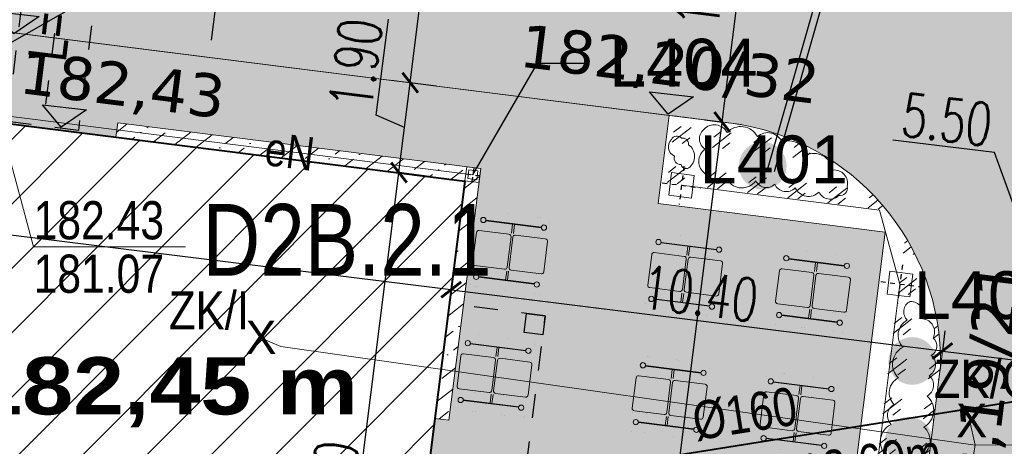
# Model space of a CAD drawing. Header units: millimetres. Extents: x 0 to 6566002, y 0 to 5716629.
# Tile 80 of 99: x 6564864 to 6564885, y 5715927 to 5715936. Entities that reach past the tile are written whole.
import ezdxf
from ezdxf import colors
from ezdxf.entities.mleader import LeaderData, LeaderLine
from ezdxf.enums import TextEntityAlignment as Align
from ezdxf.math import Vec2, Vec3

# ---------------------------------------------------------------- set-up
doc = ezdxf.new("R2010")
doc.units = ezdxf.units.MM
for name, pattern in [('01-linia 1 1', [1, 0.5, -0.5]), ('413-500', [1, 0.5, -0.5]), ('ACAD_ISO04W100', [30, 24, -3, 0, -3]), ('mapa_dcp_ost$0$L_0_03', [1, 0.5, -0.5])]:
    doc.linetypes.add(name, pattern=pattern)
for name, color, linetype, lineweight in [('!IS-KD_OPIS', 64, 'Continuous', 13), ('E-rys_sieci_nn_Amrest', 10, 'Continuous', 18), ('IS-KD', 64, 'kd_LINE', 40), ('MBC_budynki', 70, 'Continuous', 40), ('MBC_krawezniki', 42, 'Continuous', 20), ('MBC_obszary', 143, 'Continuous', 5), ('MBC_opisy_PZT', 255, 'Continuous', 13), ('MBC_oprawy_zew', 12, 'Continuous', 15), ('MBC_oprawy_zew_opisy', 12, 'Continuous', 15), ('MBC_symbole', 255, 'Continuous', 13), ('MBC_szraf', 143, 'Continuous', 15), ('MBC_sztafaz', 36, 'Continuous', 15), ('MBC_widok_gruba', 74, 'Continuous', 25), ('MBC_wymiar_ogolne', 133, 'Continuous', 13), ('pr_rzędne', 5, 'Continuous', 25), ('ps_obrzeze', 218, 'Continuous', 13), ('USUNIETE SIECI', 7, 'NIEIST_1', 5), ('WZ PRZEPUSTY_nawadnianie', 150, 'Continuous', 25), ('WZ_proj_krzewy', 94, 'Continuous', 20)]:
    doc.layers.add(name, color=color, linetype=linetype, lineweight=lineweight)
doc.layers.add('E-sieci_en_txt_GDDKiA', color=3, linetype='Continuous')
doc.layers.add('pr_plytki dla niewidomych', color=7, linetype='Continuous', lineweight=0, true_color=0x7f007f)
doc.styles.add('HB', font='isocpeui.ttf')
doc.styles.add('MtXpl_Arial_CE', font='arial.ttf')
doc.styles.add('MtXpl_Arial_Narrow', font='ARIALN.TTF')
doc.styles.add('SIMPLEX', font='simplex.shx', dxfattribs={"width": 0.7})
doc.styles.get("Standard").update_dxf_attribs({"font": 'arial.ttf'})
doc.styles.add('Style-Verdana', font='verdana.ttf')
doc.linetypes.add('kd_LINE', pattern='A,12.7,-5.08,["kd",HB,S=2.54,R=0,X=-3.5,Y=-1.27],-2.35', length=20.13)
doc.linetypes.add('NIEIST_1', pattern='A,20,-0.01,["X",Standard,S=5,R=0,X=-2.54,Y=-2.54],-0.01', length=20.02)
doc.dimstyles.new('maadST', dxfattribs={"dimscale": 0.0075, "dimtxt": 120, "dimasz": 1, "dimexe": 0.25, "dimexo": 100, "dimgap": 15, "dimtad": 1, "dimrnd": 0.1, "dimzin": 0, "dimdsep": 46, "dimtxsty": 'SIMPLEX', "dimblk": 'MaadTick', "dimcen": 0, "dimdle": 0.2, "dimclrd": 256, "dimclre": 256, "dimclrt": 256, "dimadec": 0, "dimazin": 0, "dimtfac": 1, "dimtmove": 1, "dimatfit": 3, "dimldrblk": 'INTEGRAL', "dimfxl": 1, "dimtolj": 1, "dimtzin": 0, "dimarcsym": 0})
pattern_1 = [(217.8154, (6564851.5972, 5715920.57143), (-0.841866, 0.1061225), [0.5, -0.7]), (217.8154, (6564851.38676, 5715920.59797), (-0.841866, 0.1061225), [0.2, -1]), (217.8154, (6564851.5707, 5715920.36097), (-0.841866, 0.1061225), [0.2, -1])]

# ---------------------------------------------------------------- blocks, each defined once
blk = doc.blocks.new('Stolik')
at = {"lineweight": 0}
h = blk.add_hatch(color=43, dxfattribs=at)
edge = h.paths.add_edge_path()
edge.add_line((959803.1, 513092.6), (959667.7, 513057.3))
edge.add_arc((959668.9, 513052.4), 5, 104.6264, 194.6264)
edge.add_line((959664.1, 513051.2), (959671.7, 513022.1))
edge.add_arc((959676.5, 513023.4), 5, 194.6264, 284.6264)
edge.add_line((959677.8, 513018.6), (959813.2, 513053.9))
edge.add_arc((959812, 513058.8), 5, 284.6264, 374.6264)
edge.add_line((959816.8, 513060), (959809.2, 513089.1))
edge.add_arc((959804.4, 513087.8), 5, 14.6264, 104.6264)
edge = h.paths.add_edge_path()
edge.add_line((959782.9, 513170), (959647.5, 513134.7))
edge.add_arc((959646.2, 513139.5), 5, 194.6264, 284.6264, ccw=False)
edge.add_line((959641.4, 513138.3), (959633.8, 513167.3))
edge.add_arc((959638.6, 513168.5), 5, 104.6264, 194.6264, ccw=False)
edge.add_line((959637.4, 513173.4), (959772.8, 513208.7))
edge.add_arc((959774.1, 513203.9), 5, 14.6264, 104.6264, ccw=False)
edge.add_line((959778.9, 513205.2), (959786.5, 513176.1))
edge.add_arc((959781.7, 513174.9), 5, -75.3736, 14.6264, ccw=False)
h = blk.add_hatch(color=43, dxfattribs=at)
edge = h.paths.add_edge_path()
edge.add_arc((959665.6, 513065), 5, 194.6264, 284.6264)
edge.add_line((959666.9, 513060.2), (959727.9, 513076.1))
edge.add_arc((959726.6, 513080.9), 5, 284.6264, 374.6264)
edge.add_line((959731.4, 513082.2), (959715.3, 513144.1))
edge.add_arc((959710.4, 513142.9), 5, 14.6264, 104.6264)
edge.add_line((959709.2, 513147.7), (959648.2, 513131.8))
edge.add_arc((959649.5, 513126.9), 5, 104.6264, 194.6264)
edge.add_line((959644.6, 513125.7), (959660.8, 513063.8))
edge = h.paths.add_edge_path()
edge.add_line((959741.4, 513079.6), (959802.4, 513095.5))
edge.add_arc((959801.1, 513100.4), 5, 284.6264, 374.6264)
edge.add_line((959805.9, 513101.6), (959789.8, 513163.6))
edge.add_arc((959784.9, 513162.3), 5, 14.6264, 104.6264)
edge.add_line((959783.7, 513167.1), (959722.7, 513151.2))
edge.add_arc((959724, 513146.4), 5, 104.6264, 194.6264)
edge.add_line((959719.1, 513145.1), (959735.3, 513083.2))
edge.add_arc((959740.1, 513084.5), 5, 194.6264, 284.6264)
at = {"color": 0, "lineweight": 0, "const_width": 0.01}
for points in [[(959782.9, 513170), (959647.5, 513134.7, -0.414214), (959641.4, 513138.3, 0), (959633.8, 513167.3, -0.414214), (959637.4, 513173.4), (959772.8, 513208.7, -0.414214), (959778.9, 513205.2), (959786.5, 513176.1, -0.414214), (959782.9, 513170)], [(959803.1, 513092.6), (959667.7, 513057.3, 0.414214), (959664.1, 513051.2, 0), (959671.7, 513022.1, 0.414214), (959677.8, 513018.6), (959813.2, 513053.9, 0.414214), (959816.8, 513060), (959809.2, 513089.1, 0.414214), (959803.1, 513092.6)]]:
    blk.add_lwpolyline(points, format="xyb", close=True, dxfattribs=at)
at = {"color": 0, "lineweight": 0, "ltscale": 10}
for points in [[(959653.5, 513156.9), (959766.7, 513186.5)], [(959653.7, 513155.9), (959767.1, 513185.5)], [(959708.5, 513170.2), (959713.3, 513151.9)], [(959712.3, 513171.2), (959717.1, 513152.9)], [(959683.5, 513041.8), (959796.9, 513071.4)], [(959683.8, 513040.8), (959797, 513070.4)], [(959738.3, 513056.1), (959733.5, 513074.4)], [(959742.1, 513057.1), (959737.3, 513075.5)]]:
    blk.add_lwpolyline(points, dxfattribs=at)
at = {"color": 0, "lineweight": 0}
for points in [[(959741.4, 513079.6), (959802.4, 513095.5, 0.414214), (959805.9, 513101.6), (959789.8, 513163.6, 0.414214), (959783.7, 513167.1), (959722.7, 513151.2, 0.414214), (959719.1, 513145.1), (959735.3, 513083.2, 0.414214), (959741.4, 513079.6)], [(959660.8, 513063.8, 0.414214), (959666.9, 513060.2), (959727.9, 513076.1, 0.414214), (959731.4, 513082.2), (959715.3, 513144.1, 0.414214), (959709.2, 513147.7), (959648.2, 513131.8, 0.414214), (959644.6, 513125.7), (959660.8, 513063.8)]]:
    blk.add_lwpolyline(points, format="xyb", dxfattribs=at)
at = {"color": 0, "lineweight": 0, "ltscale": 10}
for centre in [(959772.1, 513187.9), (959648.2, 513155.6), (959802.4, 513071.8), (959678.5, 513039.4)]:
    blk.add_circle(centre, 5.5, dxfattribs=at)
blk = doc.blocks.new('L404 Inground LED')
at = {"color": 0}
for points in [[(-41.25, -41.25), (0, -41.25), (0, 0), (-41.25, 0)], [(-33.75, -33.75), (-7.5, -33.75), (-7.5, -7.5), (-33.75, -7.5)]]:
    blk.add_lwpolyline(points, close=True, dxfattribs=at)
at = {"layer": 'Defpoints', "linetype": 'ACAD_ISO04W100', "ltscale": 0.1}
for p, q in [((-40.95, -20.625), (-0.3, -20.625)), ((-20.625, -0.3), (-20.625, -40.95))]:
    blk.add_line(p, q, dxfattribs=at)
blk = doc.blocks.new('L401 Patch 1100 top')
at = {"color": 0}
blk.add_lwpolyline([(-24, -24), (24, -24), (24, 24), (-24, 24)], close=True, dxfattribs=at)
at = {"layer": 'Defpoints', "linetype": 'ACAD_ISO04W100', "ltscale": 0.1}
for p, q in [((0, 40.65), (0, -40.65)), ((-40.65, 0), (40.65, 0))]:
    blk.add_line(p, q, dxfattribs=at)
blk = doc.blocks.new('_None')
blk = doc.blocks.new('MaadTick')
at = {"color": 0}
blk.add_line((0, -54.8), (0, 54.8), dxfattribs=at)
at = {"color": 0, "const_width": 7.5}
blk.add_lwpolyline([(25, 25), (-25, -25)], dxfattribs=at)
blk = doc.blocks.new('*D48')
at = {"layer": 'Defpoints', "color": 0, "transparency": 16777216}
for p in [(6564850.589, 5715935.202), (6564873.283, 5715932.372), (6564873, 5715930.097)]:
    blk.add_point(p, dxfattribs=at)
at = {"layer": 'MBC_wymiar_ogolne', "lineweight": -2, "transparency": 16777216}
for p, q in [((6564850.496, 5715934.458), (6564850.305, 5715932.925)), ((6564850.313, 5715932.926), (6564872.992, 5715930.098)), ((6564873.191, 5715931.628), (6564872.999, 5715930.095))]:
    blk.add_line(p, q, dxfattribs=at)
at = {"layer": 'MBC_wymiar_ogolne', "lineweight": -2, "transparency": 16777216, "xscale": 0.0075, "yscale": 0.0075, "zscale": 0.0075}
for p, rotation in [((6564850.305, 5715932.927), 172.8905592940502), ((6564873, 5715930.097), 352.8905592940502)]:
    blk.add_blockref('MaadTick', p, dxfattribs=dict(at, rotation=rotation))
at = {"layer": 'MBC_wymiar_ogolne', "transparency": 16777216, "insert": (6564861.722, 5715932.07), "char_height": 0.9, "attachment_point": 5, "rotation": 352.8906, "style": 'SIMPLEX'}
blk.add_mtext('\\A1;22.90', dxfattribs=at)
blk = doc.blocks.new('_Integral')
at = {"color": 0, "linetype": 'ByBlock', "lineweight": -2}
for centre, start, end in [((0.4, -0.1), 102, 168), ((-0.4, 0.1), 282, 348)]:
    blk.add_arc(centre, 0.454, start, end, dxfattribs=at)
blk = doc.blocks.new('*D49')
at = {"layer": 'Defpoints', "color": 0, "transparency": 16777216}
for p in [(6564873.283, 5715932.372), (6564883.296, 5715928.812), (6564883.257, 5715928.494)]:
    blk.add_point(p, dxfattribs=at)
at = {"layer": 'MBC_wymiar_ogolne', "lineweight": -2, "transparency": 16777216}
for p, q in [((6564873.191, 5715931.628), (6564872.999, 5715930.095)), ((6564873.007, 5715930.096), (6564883.289, 5715928.813)), ((6564883.349, 5715929.238), (6564883.297, 5715928.814))]:
    blk.add_line(p, q, dxfattribs=at)
at = {"layer": 'MBC_wymiar_ogolne', "lineweight": -2, "transparency": 16777216, "xscale": 0.0075, "yscale": 0.0075, "zscale": 0.0075}
for p, rotation in [((6564873, 5715930.097), 172.8905592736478), ((6564883.296, 5715928.812), 352.8905592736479)]:
    blk.add_blockref('MaadTick', p, dxfattribs=dict(at, rotation=rotation))
at = {"layer": 'MBC_wymiar_ogolne', "transparency": 16777216, "insert": (6564878.218, 5715930.013), "char_height": 0.9, "attachment_point": 5, "rotation": 352.8906, "style": 'SIMPLEX'}
blk.add_mtext('\\A1;10.40', dxfattribs=at)
blk = doc.blocks.new('*D50')
at = {"layer": 'Defpoints', "color": 0, "transparency": 16777216}
for p in [(6564883.257, 5715928.494), (6564888.745, 5715928.133), (6564888.457, 5715925.823)]:
    blk.add_point(p, dxfattribs=at)
at = {"layer": 'MBC_wymiar_ogolne', "lineweight": -2, "transparency": 16777216}
for p, q in [((6564884.385, 5715932.966), (6564882.256, 5715933.231)), ((6564886.021, 5715928.473), (6564884.385, 5715932.966)), ((6564883.349, 5715929.238), (6564883.297, 5715928.814)), ((6564883.304, 5715928.811), (6564888.738, 5715928.134)), ((6564888.55, 5715926.567), (6564888.746, 5715928.135))]:
    blk.add_line(p, q, dxfattribs=at)
at = {"layer": 'MBC_wymiar_ogolne', "lineweight": -2, "transparency": 16777216, "xscale": 0.0075, "yscale": 0.0075, "zscale": 0.0075}
for p, rotation in [((6564883.296, 5715928.812), 172.8905592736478), ((6564888.745, 5715928.133), 352.8905592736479)]:
    blk.add_blockref('MaadTick', p, dxfattribs=dict(at, rotation=rotation))
at = {"layer": 'MBC_wymiar_ogolne', "transparency": 16777216, "insert": (6564883.39, 5715933.656), "char_height": 0.9, "attachment_point": 5, "rotation": 352.8906, "style": 'SIMPLEX'}
blk.add_mtext('\\A1;5.50', dxfattribs=at)
blk = doc.blocks.new('*D52')
at = {"layer": 'Defpoints', "color": 0, "transparency": 16777216}
for p in [(6564871.905, 5715932.55), (6564873.284, 5715932.376), (6564871.542, 5715918.561)]:
    blk.add_point(p, dxfattribs=at)
at = {"layer": 'MBC_wymiar_ogolne', "lineweight": -2, "transparency": 16777216}
for p, q in [((6564870.164, 5715918.742), (6564871.904, 5715932.543)), ((6564872.54, 5715932.47), (6564871.903, 5715932.55)), ((6564870.798, 5715918.655), (6564870.161, 5715918.735))]:
    blk.add_line(p, q, dxfattribs=at)
at = {"layer": 'MBC_wymiar_ogolne', "lineweight": -2, "transparency": 16777216, "xscale": 0.0075, "yscale": 0.0075, "zscale": 0.0075}
for p, rotation in [((6564871.905, 5715932.55), 82.81540148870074), ((6564870.163, 5715918.735), 262.8154014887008)]:
    blk.add_blockref('MaadTick', p, dxfattribs=dict(at, rotation=rotation))
at = {"layer": 'MBC_wymiar_ogolne', "transparency": 16777216, "insert": (6564870.476, 5715925.713), "char_height": 0.9, "attachment_point": 5, "rotation": 82.8154, "style": 'SIMPLEX'}
blk.add_mtext('\\A1;13.90', dxfattribs=at)
blk = doc.blocks.new('*D53')
at = {"layer": 'Defpoints', "color": 0, "transparency": 16777216}
for p in [(6564872.142, 5715934.431), (6564873.431, 5715934.268), (6564873.284, 5715932.376)]:
    blk.add_point(p, dxfattribs=at)
at = {"layer": 'MBC_wymiar_ogolne', "lineweight": -2, "transparency": 16777216}
for p, q in [((6564871.431, 5715933.753), (6564871.684, 5715935.762)), ((6564871.906, 5715932.558), (6564872.141, 5715934.423)), ((6564872.687, 5715934.362), (6564872.14, 5715934.431)), ((6564872.023, 5715933.491), (6564871.431, 5715933.753)), ((6564872.54, 5715932.47), (6564871.903, 5715932.55))]:
    blk.add_line(p, q, dxfattribs=at)
at = {"layer": 'MBC_wymiar_ogolne', "lineweight": -2, "transparency": 16777216, "xscale": 0.0075, "yscale": 0.0075, "zscale": 0.0075}
for p, rotation in [((6564872.142, 5715934.431), 82.81540148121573), ((6564871.905, 5715932.55), 262.8154014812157)]:
    blk.add_blockref('MaadTick', p, dxfattribs=dict(at, rotation=rotation))
at = {"layer": 'MBC_wymiar_ogolne', "transparency": 16777216, "insert": (6564870.999, 5715934.828), "char_height": 0.9, "attachment_point": 5, "rotation": 82.8154, "style": 'SIMPLEX'}
blk.add_mtext('\\A1;1.90', dxfattribs=at)
blk = doc.blocks.new('*D54')
at = {"layer": 'Defpoints', "color": 0, "transparency": 16777216}
for p in [(6564872.892, 5715940.384), (6564873.661, 5715940.287), (6564873.431, 5715934.268)]:
    blk.add_point(p, dxfattribs=at)
at = {"layer": 'MBC_wymiar_ogolne', "lineweight": -2, "transparency": 16777216}
for p, q in [((6564872.143, 5715934.438), (6564872.891, 5715940.376)), ((6564872.917, 5715940.381), (6564872.89, 5715940.384)), ((6564872.687, 5715934.362), (6564872.14, 5715934.431))]:
    blk.add_line(p, q, dxfattribs=at)
at = {"layer": 'MBC_wymiar_ogolne', "lineweight": -2, "transparency": 16777216, "xscale": 0.0075, "yscale": 0.0075, "zscale": 0.0075}
for p, rotation in [((6564872.892, 5715940.384), 82.81540148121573), ((6564872.142, 5715934.431), 262.8154014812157)]:
    blk.add_blockref('MaadTick', p, dxfattribs=dict(at, rotation=rotation))
at = {"layer": 'MBC_wymiar_ogolne', "transparency": 16777216, "insert": (6564871.959, 5715937.478), "char_height": 0.9, "attachment_point": 5, "rotation": 82.8154, "style": 'SIMPLEX'}
blk.add_mtext('\\A1;6.00', dxfattribs=at)
blk = doc.blocks.new('*D92')
at = {"layer": 'Defpoints', "color": 0, "transparency": 16777216}
for p in [(6564877.569, 5715933.747), (6564878.679, 5715933.607), (6564875.837, 5715915.198)]:
    blk.add_point(p, dxfattribs=at)
at = {"layer": 'MBC_wymiar_ogolne', "lineweight": -2, "transparency": 16777216}
for p, q in [((6564876.351, 5715915.14), (6564878.678, 5715933.599)), ((6564878.313, 5715933.653), (6564878.681, 5715933.607)), ((6564876.581, 5715915.104), (6564876.352, 5715915.133))]:
    blk.add_line(p, q, dxfattribs=at)
at = {"layer": 'MBC_wymiar_ogolne', "lineweight": -2, "transparency": 16777216, "xscale": 0.0075, "yscale": 0.0075, "zscale": 0.0075}
for p, rotation in [((6564878.679, 5715933.607), 82.81540164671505), ((6564876.35, 5715915.133), 262.8154016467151)]:
    blk.add_blockref('MaadTick', p, dxfattribs=dict(at, rotation=rotation))
at = {"layer": 'MBC_wymiar_ogolne', "transparency": 16777216, "insert": (6564876.956, 5715924.44), "char_height": 0.9, "attachment_point": 5, "rotation": 82.8154, "style": 'SIMPLEX'}
blk.add_mtext('\\A1;18.60', dxfattribs=at)
blk = doc.blocks.new('*D93')
at = {"layer": 'Defpoints', "color": 0, "transparency": 16777216}
for p in [(6564880.955, 5715951.664), (6564882.744, 5715951.438), (6564877.569, 5715933.747)]:
    blk.add_point(p, dxfattribs=at)
at = {"layer": 'MBC_wymiar_ogolne', "lineweight": -2, "transparency": 16777216}
for p, q in [((6564878.68, 5715933.614), (6564880.954, 5715951.656)), ((6564882, 5715951.532), (6564880.953, 5715951.664)), ((6564878.313, 5715933.653), (6564878.681, 5715933.607))]:
    blk.add_line(p, q, dxfattribs=at)
at = {"layer": 'MBC_wymiar_ogolne', "lineweight": -2, "transparency": 16777216, "xscale": 0.0075, "yscale": 0.0075, "zscale": 0.0075}
for p, rotation in [((6564880.955, 5715951.664), 82.81540164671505), ((6564878.679, 5715933.607), 262.8154016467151)]:
    blk.add_blockref('MaadTick', p, dxfattribs=dict(at, rotation=rotation))
at = {"layer": 'MBC_wymiar_ogolne', "transparency": 16777216, "insert": (6564878.289, 5715936.799), "char_height": 0.9, "attachment_point": 5, "rotation": 82.8154, "style": 'SIMPLEX'}
blk.add_mtext('\\A1;18.20', dxfattribs=at)
blk = doc.blocks.new('*D99')
at = {"layer": 'Defpoints', "color": 0, "transparency": 16777216}
for p in [(6564877.88, 5715976.29), (6564861.043, 5715934.595), (6564864.443, 5715933.527)]:
    blk.add_point(p, dxfattribs=at)
at = {"layer": 'MBC_wymiar_ogolne', "lineweight": -2, "transparency": 16777216}
for p, q in [((6564874.477, 5715977.351), (6564861.045, 5715934.602)), ((6564877.164, 5715976.515), (6564874.477, 5715977.359)), ((6564863.728, 5715933.751), (6564861.041, 5715934.596))]:
    blk.add_line(p, q, dxfattribs=at)
at = {"layer": 'MBC_wymiar_ogolne', "lineweight": -2, "transparency": 16777216, "xscale": 0.0075, "yscale": 0.0075, "zscale": 0.0075}
for p, rotation in [((6564874.479, 5715977.359), 72.5568132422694), ((6564861.043, 5715934.595), 252.5568132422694)]:
    blk.add_blockref('MaadTick', p, dxfattribs=dict(at, rotation=rotation))
at = {"layer": 'MBC_wymiar_ogolne', "transparency": 16777216, "insert": (6564867.224, 5715956.145), "char_height": 0.9, "attachment_point": 5, "rotation": 72.5568, "style": 'SIMPLEX'}
blk.add_mtext('\\A1;44.80', dxfattribs=at)

msp = doc.modelspace()

# ---------------------------------------------------------------- hatches: boundary and pattern name
at = {"layer": 'MBC_szraf'}
h = msp.add_hatch(dxfattribs=at)
h.set_pattern_fill('GOST_GLASS', color=64, scale=0.1, angle=180)
h.set_pattern_definition(pattern_1)
h.paths.add_polyline_path([(6564879.763, 5715911.175), (6564879.481, 5715908.937), (6564891.437, 5715909.385), (6564891.628, 5715911), (6564886.668, 5715911.625), (6564886.504, 5715910.325)])
h.paths.add_polyline_path([(6564846.159, 5715915.411), (6564845.659, 5715911.442), (6564868.704, 5715908.537), (6564877.253, 5715908.854), (6564877.58, 5715911.45)])
edge = h.paths.add_edge_path()
edge.add_line((6564839.417, 5715917.894), (6564837.249, 5715920.687))
edge.add_line((6564837.249, 5715920.687), (6564839.5, 5715938.545))
edge.add_line((6564839.5, 5715938.545), (6564842.293, 5715940.713))
edge.add_line((6564842.293, 5715940.713), (6564843.356, 5715949.146))
edge.add_line((6564843.356, 5715949.146), (6564840.213, 5715949.543))
edge.add_arc((6564851.909, 5715940.301), 14.906, 141.6866, 144.249)
edge.add_line((6564839.811, 5715949.011), (6564835.241, 5715912.756))
edge.add_line((6564835.241, 5715912.756), (6564838.714, 5715912.318))
edge.add_line((6564838.714, 5715912.318), (6564839.417, 5715917.894))
edge = h.paths.add_edge_path()
edge.add_line((6564855.758, 5715947.583), (6564855.133, 5715942.622))
edge.add_arc((6564855.758, 5715947.583), 5, 262.8154, 352.8154)
edge.add_line((6564860.719, 5715946.958), (6564855.758, 5715947.583))
edge = h.paths.add_edge_path()
edge.add_arc((6564856.033, 5715949.766), 5, 13.9156, 82.8154)
edge.add_line((6564856.659, 5715954.727), (6564853.848, 5715955.081))
edge.add_arc((6564851.909, 5715940.301), 14.906, 82.5263, 121.066)
edge.add_line((6564844.217, 5715953.07), (6564860.887, 5715950.968))
at = {"layer": 'MBC_szraf', "true_color": 0x636466, "transparency": 33554687}
h = msp.add_hatch(dxfattribs=at)
h.set_pattern_fill('DOTS', color=251, scale=0.3)
edge = h.paths.add_edge_path()
edge.add_line((6564890.021, 5715938.225), (6564890.646, 5715943.185))
edge.add_line((6564890.646, 5715943.185), (6564890.921, 5715945.368))
edge.add_arc((6564895.882, 5715944.743), 5, 82.8154, 172.8154, ccw=False)
edge.add_line((6564896.507, 5715949.703), (6564887.889, 5715950.79))
edge.add_arc((6564887.82, 5715950.295), 0.5, -29.8834, 82.0755, ccw=False)
edge.add_arc((6564895.911, 5715944.735), 9.319, 145.2621, 172.7932)
edge.add_line((6564886.666, 5715945.904), (6564886.391, 5715943.722))
edge.add_arc((6564881.43, 5715944.347), 5, 262.8154, 352.8154, ccw=False)
edge.add_line((6564880.805, 5715939.386), (6564866.716, 5715941.162))
edge.add_line((6564866.716, 5715941.162), (6564864.335, 5715941.462))
edge.add_line((6564864.335, 5715941.462), (6564865.235, 5715948.606))
edge.add_arc((6564856.033, 5715949.766), 9.275, 352.8154, 380.2166)
edge.add_arc((6564865.206, 5715953.144), 0.5, 82.7802, 200.2166, ccw=False)
edge.add_line((6564865.269, 5715953.64), (6564856.659, 5715954.727))
edge.add_arc((6564856.033, 5715949.766), 5, -7.1846, 82.8154, ccw=False)
edge.add_line((6564860.994, 5715949.141), (6564860.719, 5715946.958))
edge.add_arc((6564855.758, 5715947.583), 5, 262.8154, 352.8154, ccw=False)
edge.add_line((6564855.133, 5715942.622), (6564842.731, 5715944.186))
edge.add_line((6564842.731, 5715944.186), (6564842.293, 5715940.713))
edge.add_line((6564842.293, 5715940.713), (6564839.417, 5715917.894))
edge.add_line((6564839.417, 5715917.894), (6564839.214, 5715916.287))
edge.add_line((6564839.214, 5715916.287), (6564846.159, 5715915.411))
edge.add_line((6564846.159, 5715915.411), (6564877.58, 5715911.45))
edge.add_line((6564877.58, 5715911.45), (6564879.763, 5715911.175))
edge.add_line((6564879.763, 5715911.175), (6564886.504, 5715910.325))
edge.add_line((6564886.504, 5715910.325), (6564886.668, 5715911.625))
edge.add_line((6564886.668, 5715911.625), (6564887.918, 5715921.547))
edge.add_line((6564887.918, 5715921.547), (6564888.031, 5715922.439))
edge.add_line((6564888.031, 5715922.439), (6564888.343, 5715924.92))
edge.add_line((6564888.343, 5715924.92), (6564888.457, 5715925.823))
edge.add_line((6564888.457, 5715925.823), (6564890.021, 5715938.225))
edge = h.paths.add_edge_path(flags=16)
edge.add_line((6564877.569, 5715933.747), (6564850.414, 5715937.17))
edge.add_arc((6564849.801, 5715932.158), 5.049, 83.0282, 166.577)
edge.add_line((6564844.89, 5715933.33), (6564844.062, 5715926.762))
edge.add_arc((6564851.503, 5715925.824), 7.5, 172.8154, 262.8154)
edge.add_line((6564850.565, 5715918.383), (6564876.53, 5715915.11))
edge.add_arc((6564877.155, 5715920.071), 5, 262.8154, 352.8154)
edge.add_line((6564882.116, 5715919.446), (6564883.257, 5715928.494))
edge.add_arc((6564878.209, 5715928.577), 5.049, 359.0538, 442.6026)
edge.add_arc((6564856.328, 5715760.048), 174.992, 82.60258, 83.02822)
edge = h.paths.add_edge_path()
edge.add_line((6564900.184, 5715949.24), (6564899.872, 5715946.76))
edge.add_arc((6564897.391, 5715947.072), 2.5, 352.8154, 442.8133)
edge.add_line((6564897.704, 5715949.553), (6564900.184, 5715949.24))
at = {"layer": 'MBC_szraf'}
h = msp.add_hatch(dxfattribs=at)
h.set_pattern_fill('GOST_GLASS', color=64, scale=0.1, angle=180)
edge = h.paths.add_edge_path()
edge.add_line((6564897.704, 5715949.553), (6564896.507, 5715949.703))
edge.add_arc((6564895.882, 5715944.743), 5, 82.8154, 167.0101)
edge.add_line((6564891.01, 5715945.867), (6564899.622, 5715944.781))
edge.add_line((6564899.622, 5715944.781), (6564899.872, 5715946.76))
edge.add_arc((6564897.391, 5715947.072), 2.5, 352.8154, 442.8154)
edge = h.paths.add_edge_path()
edge.add_line((6564886.391, 5715943.722), (6564881.43, 5715944.347))
edge.add_line((6564881.43, 5715944.347), (6564880.805, 5715939.386))
edge.add_arc((6564881.43, 5715944.347), 5, 262.8154, 352.8154)
h.paths.add_polyline_path([(6564888.457, 5715925.823), (6564888.343, 5715924.92), (6564893.304, 5715924.295), (6564893.418, 5715925.197)])
h.paths.add_polyline_path([(6564892.992, 5715921.814), (6564888.031, 5715922.439), (6564887.918, 5715921.547), (6564892.879, 5715920.921)])
at = {"layer": 'MBC_szraf', "transparency": 33554559}
h = msp.add_hatch(dxfattribs=at)
h.set_pattern_fill('AR-SAND', color=210, scale=0.01, angle=180)
h.set_pattern_definition([(217.5, (0, 0), (0.01600031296, -0.48941323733), [0, -0.38608, 0, -0.4318, 0, -0.41275]), (187.5, (0, 0), (-0.44952328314, -0.71682510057), [0, -0.20828, 0, -0.34798, 0, -0.13335]), (147.5, (0.3124, -4e-17), (-0.790992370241, -0.001437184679), [0, -0.127, 0, -0.4572, 0, -0.5969]), (137.5, (0.3124, -4e-17), (-0.76355645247, -0.222929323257), [0, -0.0635, 0, -0.29972, 0, -0.3429])])
h.paths.add_polyline_path([(6564881.43, 5715944.347), (6564867.143, 5715946.148), (6564866.518, 5715941.187), (6564880.805, 5715939.386)])
h.paths.add_polyline_path([(6564842.293, 5715940.713), (6564839.5, 5715938.545), (6564837.249, 5715920.687), (6564839.417, 5715917.894)])
h.paths.add_polyline_path([(6564855.758, 5715947.583), (6564843.356, 5715949.146), (6564842.731, 5715944.186), (6564855.133, 5715942.622)])
edge = h.paths.add_edge_path()
edge.add_line((6564852.894, 5715936.857), (6564850.414, 5715937.17))
edge.add_arc((6564849.801, 5715932.158), 5.049, 83.0282, 166.577)
edge.add_line((6564844.89, 5715933.33), (6564844.062, 5715926.762))
edge.add_arc((6564851.503, 5715925.824), 7.5, 172.8154, 262.8154)
edge.add_line((6564850.565, 5715918.383), (6564873.97, 5715915.433))
edge.add_line((6564873.97, 5715915.433), (6564871.803, 5715918.226))
edge.add_line((6564871.803, 5715918.226), (6564850.878, 5715920.864))
edge.add_arc((6564851.503, 5715925.824), 5, 172.8154, 262.8154, ccw=False)
edge.add_line((6564846.543, 5715926.45), (6564847.371, 5715933.018))
edge.add_arc((6564852.281, 5715931.846), 5.049, 83.0282, 166.577, ccw=False)
at = {"layer": 'MBC_szraf'}
h = msp.add_hatch(dxfattribs=at)
h.set_pattern_fill('GOST_GLASS', color=64, scale=0.1, angle=180)
h.set_pattern_definition(pattern_1)
edge = h.paths.add_edge_path()
edge.add_line((6564846.616, 5715924.767), (6564848.935, 5715924.475))
edge.add_line((6564848.935, 5715924.475), (6564849.391, 5715928.096))
edge.add_line((6564849.391, 5715928.096), (6564846.792, 5715928.424))
edge.add_line((6564846.792, 5715928.424), (6564846.543, 5715926.45))
edge.add_arc((6564851.503, 5715925.824), 5, 172.8154, 192.2056)
edge = h.paths.add_edge_path()
edge.add_line((6564850.329, 5715935.538), (6564849.804, 5715931.371))
edge.add_line((6564849.804, 5715931.371), (6564847.204, 5715931.698))
edge.add_line((6564847.204, 5715931.698), (6564847.371, 5715933.018))
edge.add_arc((6564852.281, 5715931.846), 5.049, 129.1148, 166.577, ccw=False)
edge.add_arc((6564852.281, 5715931.846), 5.049, 83.0282, 129.1148, ccw=False)
edge.add_line((6564852.894, 5715936.857), (6564863.515, 5715935.518))
edge.add_line((6564863.515, 5715935.518), (6564863.466, 5715935.131))
edge.add_line((6564863.466, 5715935.131), (6564857.171, 5715935.925))
edge.add_line((6564857.171, 5715935.925), (6564857.016, 5715934.695))
edge.add_line((6564857.016, 5715934.695), (6564850.329, 5715935.538))
edge = h.paths.add_edge_path()
edge.add_arc((6564878.209, 5715928.577), 5.049, -0.9462, 82.6026, ccw=False)
edge.add_line((6564883.257, 5715928.494), (6564882.893, 5715925.607))
edge.add_line((6564882.893, 5715925.607), (6564881.404, 5715925.795))
edge.add_line((6564881.404, 5715925.795), (6564882.099, 5715931.301))
edge.add_line((6564882.099, 5715931.301), (6564877.336, 5715931.901))
edge.add_line((6564877.336, 5715931.901), (6564877.569, 5715933.747))
edge.add_line((6564877.569, 5715933.747), (6564878.859, 5715933.584))
edge = h.paths.add_edge_path()
edge.add_line((6564882.58, 5715923.127), (6564881.092, 5715923.314))
edge.add_line((6564881.092, 5715923.314), (6564880.181, 5715916.091))
edge.add_arc((6564877.155, 5715920.071), 5, 307.2424, 352.8154)
edge.add_line((6564882.116, 5715919.446), (6564882.58, 5715923.127))
edge = h.paths.add_edge_path()
edge.add_line((6564878.047, 5715915.151), (6564878.488, 5715918.653))
edge.add_line((6564878.488, 5715918.653), (6564874.44, 5715919.163))
edge.add_line((6564874.44, 5715919.163), (6564873.97, 5715915.433))
edge.add_line((6564873.97, 5715915.433), (6564876.53, 5715915.11))
edge.add_arc((6564877.155, 5715920.071), 5, 262.8154, 280.273)
h = msp.add_hatch(dxfattribs=at)
h.set_pattern_fill('ANSI31', color=251, scale=0.3, angle=180)
h.paths.add_polyline_path([(6564857.276, 5715934.359), (6564857.431, 5715935.59), (6564863.131, 5715934.871), (6564862.98, 5715933.671), (6564873.283, 5715932.372), (6564871.542, 5715918.561), (6564851.749, 5715921.056), (6564852.131, 5715924.082), (6564849.233, 5715924.447), (6564850.589, 5715935.202)])
h = msp.add_hatch(dxfattribs=at)
h.set_pattern_fill('AR-SAND', color=12, scale=0.01, angle=180)
h.set_pattern_definition([(210.3154, (6564851.59722, 5715920.57143), (-0.0453345, -0.4875716), [0, -0.38608, 0, -0.4318, 0, -0.41275]), (180.3154, (6564851.5972, 5715920.57143), (-0.535645, -0.654977), [0, -0.20828, 0, -0.34798, 0, -0.13335]), (140.3154, (6564851.9072, 5715920.53236), (-0.7849615, 0.097501), [0, -0.127, 0, -0.4572, 0, -0.5969]), (130.3154, (6564851.9072, 5715920.53236), (-0.785442, -0.125684), [0, -0.0635, 0, -0.29972, 0, -0.3429])])
edge = h.paths.add_edge_path()
edge.add_line((6564877.569, 5715933.747), (6564863.515, 5715935.518))
edge.add_line((6564863.515, 5715935.518), (6564863.278, 5715933.633))
edge.add_line((6564863.278, 5715933.633), (6564865.974, 5715933.293))
edge.add_line((6564865.974, 5715933.293), (6564866.011, 5715933.591))
edge.add_line((6564866.011, 5715933.591), (6564873.619, 5715932.632))
edge.add_line((6564873.619, 5715932.632), (6564872.954, 5715927.364))
edge.add_line((6564872.954, 5715927.364), (6564872.657, 5715927.401))
edge.add_line((6564872.657, 5715927.401), (6564872.344, 5715924.921))
edge.add_line((6564872.344, 5715924.921), (6564872.642, 5715924.883))
edge.add_line((6564872.642, 5715924.883), (6564871.803, 5715918.226))
edge.add_line((6564871.803, 5715918.226), (6564873.97, 5715915.433))
edge.add_line((6564873.97, 5715915.433), (6564874.44, 5715919.163))
edge.add_line((6564874.44, 5715919.163), (6564878.488, 5715918.653))
edge.add_line((6564878.488, 5715918.653), (6564878.047, 5715915.151))
edge.add_arc((6564877.155, 5715920.071), 5, 280.273, 307.2424)
edge.add_line((6564880.181, 5715916.091), (6564881.092, 5715923.314))
edge.add_line((6564881.092, 5715923.314), (6564882.58, 5715923.127))
edge.add_line((6564882.58, 5715923.127), (6564882.893, 5715925.607))
edge.add_line((6564882.893, 5715925.607), (6564881.404, 5715925.795))
edge.add_line((6564881.404, 5715925.795), (6564882.099, 5715931.301))
edge.add_line((6564882.099, 5715931.301), (6564877.336, 5715931.901))
edge.add_line((6564877.336, 5715931.901), (6564877.569, 5715933.747))
at = {"layer": 'MBC_szraf', "true_color": 0xeba733}
h = msp.add_hatch(dxfattribs=at)
h.set_pattern_fill('ANSI36', color=40, scale=0.1, angle=180)
h.set_pattern_definition([(217.8154, (6564846.9008, 5715812.4801), (-0.2442729, -0.5914864), [0.79375, -0.15875, 0, -0.15875])])
h.paths.add_polyline_path([(6564872.657, 5715927.401), (6564872.954, 5715927.364), (6564873.619, 5715932.632), (6564866.011, 5715933.591), (6564865.974, 5715933.293), (6564873.283, 5715932.372)])
at = {"layer": 'WZ_proj_krzewy', "transparency": 33554534}
h = msp.add_hatch(color=63, dxfattribs=at)
h.dxf.hatch_style = 1
edge = h.paths.add_edge_path()
edge.add_arc((6564881.581, 5715920.214), 0.5, 0, 360)
edge = h.paths.add_edge_path()
edge.add_arc((6564881.839, 5715921.902), 0.5, 0, 360)
edge = h.paths.add_edge_path()
edge.add_arc((6564876.912, 5715917.872), 0.5, 0, 360)
edge = h.paths.add_edge_path()
edge.add_arc((6564882.591, 5715926.933), 0.5, 0, 360)
edge = h.paths.add_edge_path()
edge.add_arc((6564882.663, 5715928.604), 0.5, 0, 360)
edge = h.paths.add_edge_path()
edge.add_arc((6564879.53, 5715932.693), 0.5, 0, 360)
edge = h.paths.add_edge_path()
edge.add_arc((6564847.296, 5715927.961), 0.5, 0, 360)
edge = h.paths.add_edge_path()
edge.add_arc((6564848.962, 5715933.094), 0.5, 0, 360)
edge = h.paths.add_edge_path()
edge.add_arc((6564852.256, 5715935.966), 0.5, 0, 360)
edge = h.paths.add_edge_path()
edge.add_arc((6564850.636, 5715954.737), 0.27, 0, 360)
edge = h.paths.add_edge_path()
edge.add_arc((6564849.279, 5715954.524), 0.27, 0, 360)
edge = h.paths.add_edge_path()
edge.add_arc((6564847.873, 5715954.216), 0.27, 0, 360)
edge = h.paths.add_edge_path()
edge.add_arc((6564892.634, 5715946.919), 0.27, 0, 360)
edge = h.paths.add_edge_path()
edge.add_arc((6564891.831, 5715947.05), 0.27, 0, 360)
edge = h.paths.add_edge_path()
edge.add_arc((6564892.518, 5715947.816), 0.27, 0, 360)

# ---------------------------------------------------------------- linework, layer by layer
at = {"layer": '!IS-KD_OPIS'}
msp.add_lwpolyline([(6564863.55, 5715933.599), (6564864.249, 5715930.991), (6564867.435, 5715930.991)], dxfattribs=at)
at = {"layer": 'E-rys_sieci_nn_Amrest'}
for p, q in [((6564873.453, 5715932.504), (6564863.15, 5715933.803)), ((6564877.828, 5715932.283), (6564881.98, 5715931.759)), ((6564882.405, 5715930.214), (6564881.98, 5715931.759)), ((6564881.896, 5715926.176), (6564882.405, 5715930.214))]:
    msp.add_line(p, q, dxfattribs=at)
at = {"layer": 'IS-KD', "linetype": 'ByBlock', "ltscale": 0.3}
msp.add_lwpolyline([(6564872.456, 5715925.794), (6564885.316, 5715927.836)], dxfattribs=at)
at = {"layer": 'MBC_budynki'}
msp.add_lwpolyline([(6564857.276, 5715934.359), (6564857.431, 5715935.59), (6564863.131, 5715934.871), (6564862.98, 5715933.671), (6564873.283, 5715932.372), (6564871.542, 5715918.561), (6564851.749, 5715921.056), (6564852.131, 5715924.082), (6564849.233, 5715924.447), (6564850.589, 5715935.202)], close=True, dxfattribs=at)
at = {"layer": 'MBC_krawezniki', "color": 132, "true_color": 0x00cccc}
msp.add_lwpolyline([(6564863.515, 5715935.518), (6564866.211, 5715935.178)], dxfattribs=at)
at = {"layer": 'MBC_krawezniki'}
msp.add_lwpolyline([(6564882.893, 5715925.607), (6564883.257, 5715928.494, 0.381607), (6564878.859, 5715933.584), (6564866.211, 5715935.178)], format="xyb", dxfattribs=at)
at = {"layer": 'MBC_obszary'}
for points in [[(6564877.569, 5715933.747), (6564850.414, 5715937.17, 0.381607), (6564844.89, 5715933.33), (6564844.062, 5715926.762, 0.414214), (6564850.565, 5715918.383), (6564876.53, 5715915.11, 0.414214), (6564882.116, 5715919.446), (6564883.257, 5715928.494, 0.381607), (6564878.859, 5715933.584, 0.001857)], [(6564877.569, 5715933.747), (6564863.515, 5715935.518), (6564863.468, 5715935.141), (6564863.468, 5715935.141), (6564863.278, 5715933.633), (6564865.974, 5715933.293), (6564866.011, 5715933.591), (6564873.619, 5715932.632), (6564872.954, 5715927.364), (6564872.657, 5715927.401), (6564872.344, 5715924.921), (6564872.642, 5715924.883), (6564871.803, 5715918.226), (6564873.97, 5715915.433), (6564874.44, 5715919.163), (6564878.488, 5715918.653), (6564878.047, 5715915.149, 0.118991), (6564880.181, 5715916.091), (6564881.092, 5715923.314), (6564882.58, 5715923.127), (6564882.893, 5715925.607), (6564881.404, 5715925.795), (6564882.099, 5715931.301), (6564877.336, 5715931.901)], [(6564878.859, 5715933.584, -0.381607), (6564883.257, 5715928.494), (6564882.893, 5715925.607), (6564881.404, 5715925.795), (6564882.099, 5715931.301), (6564877.336, 5715931.901), (6564877.569, 5715933.747)]]:
    msp.add_lwpolyline(points, format="xyb", close=True, dxfattribs=at)
msp.add_lwpolyline([(6564872.657, 5715927.401), (6564872.954, 5715927.364), (6564873.619, 5715932.632), (6564866.011, 5715933.591), (6564865.974, 5715933.293), (6564873.283, 5715932.372)], close=True, dxfattribs=at)
at = {"layer": 'MBC_symbole', "color": 217, "linetype": 'mapa_dcp_ost$0$L_0_03', "lineweight": 25, "true_color": 0x93278f}
msp.add_lwpolyline([(6564863.699, 5715933.62), (6564865.539, 5715948.215), (6564874.236, 5715947.118), (6564874.905, 5715952.424), (6564876.393, 5715952.233), (6564875.537, 5715945.443), (6564866.84, 5715946.539), (6564865.187, 5715933.433)], close=True, dxfattribs=at)
at = {"layer": 'MBC_symbole', "linetype": '01-linia 1 1', "lineweight": 25}
msp.add_lwpolyline([(6564875.65, 5715952.334), (6564874.887, 5715946.281), (6564866.189, 5715947.377), (6564864.443, 5715933.527)], dxfattribs=at)
at = {"layer": 'MBC_widok_gruba', "linetype": '413-500'}
msp.add_lwpolyline([(6564874.973, 5715929.548), (6564872.959, 5715929.802), (6564871.69, 5715919.732), (6564873.704, 5715919.478)], close=True, dxfattribs=at)
at = {"layer": 'MBC_widok_gruba'}
msp.add_lwpolyline([(6564874.973, 5715929.548), (6564874.923, 5715929.151), (6564874.527, 5715929.201), (6564874.577, 5715929.598), (6564874.973, 5715929.548)], dxfattribs=at)
at = {"layer": 'pr_plytki dla niewidomych', "extrusion": (0, 0, -1)}
msp.add_solid([(-6564866.157, 5715934.747), (-6564863.437, 5715935.09), (-6564866.094, 5715934.251), (-6564863.368, 5715934.595)], dxfattribs=at)
at = {"layer": 'pr_rzędne', "color": 5, "flags": 128}
msp.add_lwpolyline([(6564867.98, 5715935.325), (6564868.457, 5715939.108), (6564868.838, 5715938.378)], dxfattribs=at)
for points in [[(6564863.833, 5715935.455), (6564863.442, 5715935.919), (6564864.364, 5715935.817), (6564863.833, 5715935.455)], [(6564877.546, 5715933.774), (6564877.156, 5715934.238), (6564878.077, 5715934.135), (6564877.546, 5715933.774)], [(6564864.828, 5715933.502), (6564864.437, 5715933.966), (6564865.359, 5715933.864), (6564864.828, 5715933.502)]]:
    msp.add_lwpolyline(points, close=True, dxfattribs=at)
at = {"layer": 'ps_obrzeze', "flags": 128}
for points in [[(6564872.657, 5715927.401), (6564872.954, 5715927.364), (6564873.619, 5715932.632), (6564866.011, 5715933.591), (6564865.974, 5715933.293)], [(6564882.893, 5715925.607), (6564881.404, 5715925.795), (6564882.099, 5715931.301), (6564877.336, 5715931.901), (6564877.569, 5715933.747)]]:
    msp.add_lwpolyline(points, dxfattribs=at)
at = {"layer": 'USUNIETE SIECI', "color": 210, "ltscale": 0.15, "flags": 128}
for points in [[(6564883.98, 5715926.84), (6564887.75, 5715926.86), (6564889.79, 5715941.93), (6564891.07, 5715941.83), (6564898.133, 5715941.022)], [(6564868.97, 5715929.1), (6564869.43, 5715928.91), (6564883.98, 5715926.84), (6564883.865, 5715927.371)], [(6564881.702, 5715910.052), (6564882.719, 5715917.745), (6564883.407, 5715923.527), (6564883.98, 5715926.84)]]:
    msp.add_lwpolyline(points, dxfattribs=at)
at = {"layer": 'WZ PRZEPUSTY_nawadnianie'}
for points in [[(6564879.629, 5715932.61), (6564881.897, 5715940.54)], [(6564879.773, 5715932.569), (6564882.041, 5715940.499)]]:
    msp.add_lwpolyline(points, dxfattribs=at)
at = {"layer": 'WZ_proj_krzewy'}
for points in [[(6564878.327, 5715933.039, 0.520567), (6564878.322, 5715932.524, 0.520567), (6564878.788, 5715932.393, 0.520567), (6564879.386, 5715932.375, 0.520567), (6564879.78, 5715932.305, 0.520567), (6564880.211, 5715932.229, 0.520567), (6564880.709, 5715932.141, 0.520567), (6564881.123, 5715932.068, 0.520567), (6564881.301, 5715932.258, 0.520567), (6564880.992, 5715932.602, 0.520567), (6564880.432, 5715932.909, 0.520567), (6564879.94, 5715933.178, 0.520567), (6564879.417, 5715933.302, 0.520567), (6564878.785, 5715933.388, 0.520567), (6564878.295, 5715933.452, 0.520567)], [(6564877.974, 5715933.132, 0.520567), (6564877.827, 5715933.27, 0.520567), (6564877.615, 5715933.243, 0.520567), (6564877.68, 5715932.893, 0.520567), (6564877.817, 5715932.717, 0.520567), (6564877.978, 5715932.648, 0.520567)], [(6564882.621, 5715929.851, 0.520567), (6564882.56, 5715929.455, 0.520567), (6564882.473, 5715928.893, 0.520567), (6564882.373, 5715928.25, 0.520567), (6564882.287, 5715927.692, 0.520567), (6564882.222, 5715927.277, 0.520567), (6564882.12, 5715926.619, 0.520567), (6564882.366, 5715926.151, 0.520567), (6564882.671, 5715925.911, 0.520567), (6564882.809, 5715926.269, 0.520567), (6564882.844, 5715926.604, 0.520567), (6564882.908, 5715927.219, 0.520567), (6564882.975, 5715927.868, 0.520567), (6564883.019, 5715928.296, 0.520567), (6564883.063, 5715928.721, 0.520567), (6564883.101, 5715929.086, 0.520567), (6564882.884, 5715929.488, 0.520567)]]:
    msp.add_lwpolyline(points, format="xyb", close=True, dxfattribs=at)

# ---------------------------------------------------------------- block references
at = {"layer": 'MBC_oprawy_zew'}
for name, p, xscale, yscale, zscale, rotation in [('L404 Inground LED', (6564873.619, 5715932.632), 0.007163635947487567, 0.007163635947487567, 0.007163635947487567, 352.8154014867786), ('L401 Patch 1100 top', (6564877.828, 5715932.283), 0.01, 0.01, 0.01, 352.8154020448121), ('L401 Patch 1100 top', (6564882.405, 5715930.214), 0.01, 0.01, 0.01, 352.8154015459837)]:
    msp.add_blockref(name, p, dxfattribs=dict(at, xscale=xscale, yscale=yscale, zscale=zscale, rotation=rotation))
at = {"layer": 'MBC_sztafaz', "xscale": 0.01, "yscale": 0.01, "zscale": 0.01, "rotation": 158.1890134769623}
for p in [(6575690.917, 5717128.884), (6575694.588, 5717128.421), (6575697.266, 5717128.083), (6575690.591, 5717126.304), (6575694.262, 5717125.841), (6575696.941, 5717125.504)]:
    msp.add_blockref('Stolik', p, dxfattribs=at)

# ---------------------------------------------------------------- texts
at = {"layer": '!IS-KD_OPIS', "width": 0.8}
for s, rotation, p in [('L=6.40m', 83, (6564864.922, 5715934.846)), ('%%C160', 9, (6564878.133, 5715926.939)), ('L=13.60m', 9, (6564879.37, 5715925.677))]:
    msp.add_text(s, height=0.8, rotation=rotation, dxfattribs=at).set_placement(p)
for s, height, p in [('182.43', 0.8, (6564864.249, 5715931.151)), ('D2B.2.1', 1.5, (6564867.789, 5715930.391)), ('181.07', 0.8, (6564864.249, 5715930.031))]:
    msp.add_text(s, height=height, dxfattribs=at).set_placement(p)
at = {"layer": 'E-rys_sieci_nn_Amrest', "style": 'MtXpl_Arial_Narrow'}
msp.add_text('eN', height=0.7, rotation=352.8154, dxfattribs=at).set_placement((6564869.617, 5715932.989), align=Align.MIDDLE)
at = {"layer": 'E-sieci_en_txt_GDDKiA', "char_height": 0.8, "width": 0.81113, "attachment_point": 1}
for s, insert in [('{\\fArial Narrow|b0|i0|c238|p34;ZK/I}', (6564867.083, 5715930.063)), ('{\\fArial Narrow|b0|i0|c238|p34;ZK/G}', (6564883.115, 5715928.629))]:
    msp.add_mtext(s, dxfattribs=dict(at, insert=insert))
at = {"layer": 'MBC_opisy_PZT', "insert": (6564863.117, 5715926.902), "char_height": 1.2, "attachment_point": 5}
msp.add_mtext_dynamic_manual_height_columns('\\pi-3.6,l4.8,t4.8;{\\fArial Black|b0|i0|c238|p34;P.P.P.=182,45 m n.p.m.}', width=16.2017, gutter_width=0.125, heights=[0], dxfattribs=at)
at = {"layer": 'MBC_oprawy_zew_opisy', "style": 'MtXpl_Arial_CE'}
for p in [(6564878.206, 5715932.326), (6564882.695, 5715929.483)]:
    msp.add_text('L401', height=1, dxfattribs=at).set_placement(p)
at = {"layer": 'pr_rzędne', "color": 5, "style": 'Style-Verdana'}
for s, rotation, p in [('182,20/32', 352.8154, (6564874.511, 5715935.667)), ('182,43', 352.8154, (6564864.029, 5715935.113)), ('182,19/21', 82.8154, (6564883.277, 5715924.482))]:
    msp.add_text(s, height=0.9, rotation=rotation, dxfattribs=at).set_placement(p, align=Align.TOP_LEFT)
at = {"layer": 'USUNIETE SIECI', "color": 210, "char_height": 0.7, "attachment_point": 5}
for insert in [(6564869.015, 5715929.1), (6564883.908, 5715927.357)]:
    msp.add_mtext_dynamic_manual_height_columns('X', width=2.44611, gutter_width=12.5, heights=[0], dxfattribs=dict(at, insert=insert))

# ---------------------------------------------------------------- dimensions: what is measured, and where the dimension line sits
at = {"layer": 'MBC_wymiar_ogolne'}
for p1, p2, distance, picture, middle in [((6564877.88, 5715976.29), (6564864.443, 5715933.527), -3.565, '*D99', (6564867.224, 5715956.145)), ((6564850.589, 5715935.202), (6564873.283, 5715932.372), -2.293, '*D48', (6564861.722, 5715932.07)), ((6564871.542, 5715918.561), (6564873.284, 5715932.376), 1.39, '*D52', (6564870.476, 5715925.713))]:
    dim = msp.add_aligned_dim(p1=p1, p2=p2, distance=distance, dimstyle='maadST', dxfattribs=at)
    dim.commit()
    dim.dimension.update_dxf_attribs({"geometry": picture, "text_midpoint": middle})
for base, p1, p2, angle, picture, middle in [((6564880.955, 5715951.664), (6564877.569, 5715933.747), (6564882.744, 5715951.438), 262.8154, '*D93', (6564878.847, 5715936.729)), ((6564888.745, 5715928.133), (6564883.257, 5715928.494), (6564888.457, 5715925.823), 172.8906, '*D50', (6564884.273, 5715932.979))]:
    dim = msp.add_linear_dim(base=base, p1=p1, p2=p2, angle=angle, dimstyle='maadST', dxfattribs=at)
    dim.commit()
    dim.dimension.update_dxf_attribs({"geometry": picture, "text_midpoint": middle, "dimtype": 160})
for base, p1, p2, angle, picture, middle in [((6564872.892, 5715940.384), (6564873.431, 5715934.268), (6564873.661, 5715940.287), 262.8154, '*D54', (6564871.959, 5715937.478)), ((6564872.142, 5715934.431), (6564873.284, 5715932.376), (6564873.431, 5715934.268), 262.8154, '*D53', (6564870.887, 5715933.935)), ((6564878.679, 5715933.607), (6564875.837, 5715915.198), (6564877.569, 5715933.747), 262.8154, '*D92', (6564876.956, 5715924.44)), ((6564883.296, 5715928.812), (6564873.283, 5715932.372), (6564883.257, 5715928.494), 172.8906, '*D49', (6564878.218, 5715930.013))]:
    dim = msp.add_linear_dim(base=base, p1=p1, p2=p2, angle=angle, dimstyle='maadST', dxfattribs=at)
    dim.commit()
    dim.dimension.update_dxf_attribs({"geometry": picture, "text_midpoint": middle})

# ---------------------------------------------------------------- leaders
at = {"layer": 'MBC_oprawy_zew_opisy'}
ml = msp.add_multileader_mtext('Standard', dxfattribs=at)
ml.set_content('L404', color=256)
ml.set_leader_properties()
ml.set_arrow_properties(name='NONE')
ml.build(insert=Vec2(0, 0))
ml.multileader.update_dxf_attribs({"dogleg_length": 1, "arrow_head_size": 1})
ctx = ml.context
ctx.base_point, ctx.char_height, ctx.arrow_head_size, ctx.landing_gap_size, ctx.plane_origin = Vec3(6564868.037, 5715937.129), 1, 1, 0.5, Vec3(6564857.305, 5715935.762)
notes = []
notes.append((ctx, [(0, (1, 1, 0), (6564867.037, 5715937.129), (1, 0), 1, [(1, [(6564857.299, 5715935.76), (6564863.301, 5715935.003)], 0, [])])]))
ctx.mtext.insert, ctx.mtext.line_spacing_factor, ctx.mtext.flow_direction = Vec3(6564868.537, 5715937.638), 0.6, 5
ml = msp.add_multileader_mtext('Standard', dxfattribs=at)
ml.set_content('L404', color=256)
ml.set_leader_properties()
ml.set_arrow_properties(name='NONE')
ml.build(insert=Vec2(0, 0))
ml.multileader.update_dxf_attribs({"dogleg_length": 1, "arrow_head_size": 1})
ctx = ml.context
ctx.base_point, ctx.char_height, ctx.arrow_head_size, ctx.landing_gap_size, ctx.plane_origin = Vec3(6564875.812, 5715934.842), 1, 1, 0.5, Vec3(6564873.46, 5715932.506)
notes.append((ctx, [(0, (1, 1, 0), (6564874.812, 5715934.842), (1, 0), 1, [(0, [(6564873.453, 5715932.504)], 0, [])])]))
ctx.mtext.insert, ctx.mtext.line_spacing_factor, ctx.mtext.flow_direction = Vec3(6564876.312, 5715935.351), 0.6, 5
for ctx, leaders in notes:
    for number, flags, end, landing, length, lines in leaders:
        leader = LeaderData()
        leader.index, (leader.has_last_leader_line, leader.has_dogleg_vector, leader.attachment_direction) = number, flags
        leader.last_leader_point, leader.dogleg_vector, leader.dogleg_length = Vec3(end), Vec3(landing), length
        for number, points, colour, breaks in lines:
            line = LeaderLine()
            line.index, line.vertices, line.color, line.breaks = number, Vec3.list(points), colors.encode_raw_color(colour), breaks
            leader.lines.append(line)
        ctx.leaders.append(leader)

doc.saveas('drawing.dxf')
